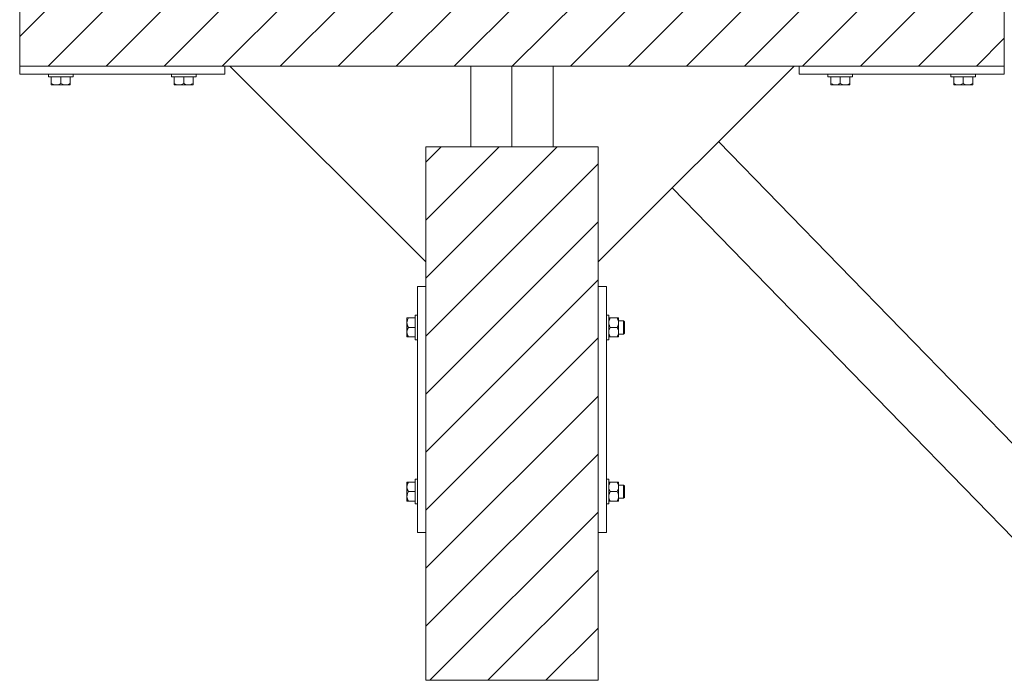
# Model space of a CAD drawing. Header units: millimetres. Extents: x -1413 to 6997, y -739331 to -733391.
# Tile 38 of 47: x 5525 to 5765, y -734962 to -734801. Entities that reach past the tile are written whole.
import ezdxf

# ---------------------------------------------------------------- set-up
doc = ezdxf.new("R2010")
doc.units = ezdxf.units.MM
doc.header["$MEASUREMENT"] = 0
for name, color, linetype, lineweight in [('Side Cradle Blocks', 7, 'Continuous', 0), ('Side Cradle Stbd', 7, 'Continuous', 0), ('Side Slip Cradle Stbd', 7, 'Continuous', 0)]:
    doc.layers.add(name, color=color, linetype=linetype, lineweight=lineweight)

# ---------------------------------------------------------------- blocks, each defined once
blk = doc.blocks.new('*U59')
at = {"linetype": 'Continuous', "lineweight": 0}
h = blk.add_hatch(dxfattribs=at)
h.set_pattern_fill('HATCH', color=30, style=0, pattern_type=2)
h.set_pattern_definition([(45, (2854.590769, 1592.003684), (-7.071067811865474, 7.071067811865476), [])])
h.paths.add_polyline_path([(2973.367722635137, 1548.169366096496), (2973.367722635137, 1549.482636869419), (2973.367722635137, 1569.4829615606), (2973.367722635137, 1576.783080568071), (2973.367722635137, 1580.783145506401), (2973.367722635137, 1606.78357248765), (2973.367722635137, 1610.783637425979), (2973.367722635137, 1617.970506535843), (2973.367722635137, 1637.970831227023), (2973.367722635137, 1639.170857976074), (2933.126881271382, 1639.170850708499), (2923.366910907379, 1639.170851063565), (2922.223506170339, 1639.170851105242), (2863.422558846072, 1639.17085324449), (2853.36577448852, 1639.170853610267), (2843.308990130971, 1639.17085397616), (2784.508042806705, 1639.170856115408), (2783.364638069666, 1639.170856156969), (2733.36382634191, 1639.170857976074), (2733.36382634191, 1637.970831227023), (2733.36382634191, 1617.970506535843), (2733.36382634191, 1610.783637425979), (2733.36382634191, 1606.78357248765), (2733.363826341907, 1580.783145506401), (2733.363826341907, 1576.783080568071), (2733.363826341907, 1569.4829615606), (2733.363826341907, 1549.482636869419), (2733.363826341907, 1548.169373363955), (2783.364638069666, 1548.169373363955), (2784.621286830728, 1548.169373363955), (2843.308990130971, 1548.169373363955), (2853.36577448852, 1548.169373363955), (2863.422558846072, 1548.169373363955), (2922.110262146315, 1548.169373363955), (2923.366910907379, 1548.169373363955), (2933.126881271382, 1548.169373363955)])
h = blk.add_hatch(dxfattribs=at)
h.set_pattern_fill('HATCH', color=30, style=0, pattern_type=2)
h.set_pattern_definition([(45, (2858.642841, 1494.718062), (-7.071067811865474, 7.071067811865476), [])])
h.paths.add_polyline_path([(2874.366115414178, 1494.453432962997), (2874.366115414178, 1500.425226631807), (2874.366115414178, 1528.45398493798), (2863.422558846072, 1528.45398493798), (2853.36577448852, 1528.45398493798), (2843.308990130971, 1528.45398493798), (2832.365433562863, 1528.45398493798), (2832.365433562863, 1500.425226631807), (2832.365433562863, 1494.453432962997), (2832.365433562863, 1434.452458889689), (2832.365433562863, 1398.451874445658), (2833.365449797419, 1398.451874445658), (2853.36577448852, 1398.451874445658), (2873.366099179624, 1398.451874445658), (2874.366115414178, 1398.451874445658), (2874.366115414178, 1434.452458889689)])
at = {"color": 30, "linetype": 'Continuous', "lineweight": 0, "flags": 128}
blk.add_lwpolyline([(2733.363826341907, 1569.4829615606), (2733.363826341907, 1549.482636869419), (2733.363826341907, 1548.169373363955), (2783.364638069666, 1548.169373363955), (2784.621286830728, 1548.169373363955), (2843.308990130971, 1548.169373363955), (2853.36577448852, 1548.169373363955), (2863.422558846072, 1548.169373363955), (2922.110262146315, 1548.169373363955), (2923.366910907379, 1548.169373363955), (2933.126881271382, 1548.169373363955), (2973.367722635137, 1548.169366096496), (2973.367722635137, 1548.169366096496), (2973.367722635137, 1549.482636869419), (2973.367722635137, 1569.4829615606)], dxfattribs=at)
blk.add_lwpolyline([(2874.366115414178, 1494.453432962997), (2874.366115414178, 1500.425226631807), (2874.366115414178, 1528.45398493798), (2863.422558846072, 1528.45398493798), (2853.36577448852, 1528.45398493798), (2843.308990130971, 1528.45398493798), (2832.365433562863, 1528.45398493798), (2832.365433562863, 1500.425226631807), (2832.365433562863, 1494.453432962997), (2832.365433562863, 1434.452458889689), (2832.365433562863, 1398.451874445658), (2833.365449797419, 1398.451874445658), (2853.36577448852, 1398.451874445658), (2873.366099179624, 1398.451874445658), (2874.366115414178, 1398.451874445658), (2874.366115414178, 1434.452458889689), (2874.366115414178, 1494.453432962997)], close=True, dxfattribs=at)
at = {"layer": 'Side Cradle Blocks', "color": 7, "linetype": 'Continuous', "lineweight": 0}
for p, q in [((2733.363826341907, 1548.169373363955), (2733.363826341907, 1639.170850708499)), ((2973.367722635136, 1639.170850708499), (2973.367722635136, 1548.169373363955)), ((2933.126881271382, 1548.169373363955), (2733.363826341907, 1548.169373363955)), ((2733.36382634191, 1548.169366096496), (2733.36382634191, 1546.169340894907)), ((2783.364638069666, 1546.169340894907), (2783.364638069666, 1548.169366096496)), ((2923.366910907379, 1546.169340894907), (2923.366910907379, 1548.169366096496)), ((2973.367722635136, 1548.169373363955), (2933.126881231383, 1548.169373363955)), ((2973.367722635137, 1548.169366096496), (2973.367722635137, 1546.169340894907)), ((2733.36382634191, 1546.169340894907), (2783.364638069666, 1546.169340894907)), ((2933.126881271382, 1546.169340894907), (2923.366910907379, 1546.169340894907)), ((2973.367722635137, 1546.169340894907), (2933.126881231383, 1546.169340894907)), ((2741.047333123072, 1543.927686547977), (2741.047333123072, 1545.569323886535)), ((2741.047333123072, 1543.72592995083), (2741.047333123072, 1543.927686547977)), ((2741.474609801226, 1543.731006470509), (2741.047333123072, 1543.927686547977)), ((2741.163587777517, 1543.569371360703), (2741.185359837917, 1543.569298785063)), ((2741.185399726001, 1543.569298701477), (2741.229005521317, 1543.569371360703)), ((2742.205660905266, 1543.569298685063), (2741.592450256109, 1543.569298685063)), ((2741.617302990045, 1543.569371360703), (2741.592488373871, 1543.569298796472)), ((2742.205832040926, 1543.569298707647), (2742.754434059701, 1543.569371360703)), ((2743.363988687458, 1543.927686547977), (2742.932373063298, 1543.719326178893)), ((2744.51205762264, 1545.569331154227), (2743.363988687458, 1545.569331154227)), ((2743.363988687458, 1543.927686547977), (2743.363988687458, 1545.569322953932)), ((2743.791265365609, 1543.731006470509), (2743.363988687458, 1543.927686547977)), ((2744.522316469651, 1543.569298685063), (2743.771049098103, 1543.569298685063)), ((2743.973543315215, 1543.569371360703), (2744.522230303, 1543.569298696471)), ((2745.680644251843, 1543.927686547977), (2745.249028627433, 1543.719326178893)), ((2745.680644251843, 1543.569298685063), (2745.542587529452, 1543.569298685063)), ((2745.5643895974, 1543.569371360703), (2745.542609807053, 1543.569298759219)), ((2745.680644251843, 1545.569323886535), (2745.680644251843, 1543.927686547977)), ((2745.680644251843, 1543.617458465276), (2745.680644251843, 1543.569298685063)), ((2771.047820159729, 1545.569323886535), (2771.047820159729, 1543.927686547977)), ((2771.047820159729, 1543.927686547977), (2771.479435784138, 1543.719326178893)), ((2771.047820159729, 1543.617458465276), (2771.047820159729, 1543.569298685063)), ((2771.047820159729, 1543.569298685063), (2771.185876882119, 1543.569298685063)), ((2771.185854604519, 1543.569298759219), (2771.164074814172, 1543.569371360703)), ((2772.206147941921, 1543.569298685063), (2772.957415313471, 1543.569298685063)), ((2772.206234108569, 1543.569298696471), (2772.754921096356, 1543.569371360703)), ((2772.21640678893, 1545.569331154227), (2773.364475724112, 1545.569331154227)), ((2772.937199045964, 1543.731006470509), (2773.364475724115, 1543.927686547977)), ((2773.364475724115, 1543.927686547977), (2773.364475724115, 1545.569322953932)), ((2773.364475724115, 1543.927686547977), (2773.796091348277, 1543.719326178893)), ((2773.974030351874, 1543.569371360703), (2774.522632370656, 1543.569298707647)), ((2774.522803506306, 1543.569298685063), (2775.136014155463, 1543.569298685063)), ((2775.135976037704, 1543.569298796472), (2775.11116142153, 1543.569371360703)), ((2775.253854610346, 1543.731006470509), (2775.681131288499, 1543.927686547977)), ((2775.499458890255, 1543.569371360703), (2775.54306468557, 1543.569298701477)), ((2775.564876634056, 1543.569371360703), (2775.543104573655, 1543.569298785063)), ((2775.681131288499, 1543.927686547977), (2775.681131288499, 1545.569323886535)), ((2775.681131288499, 1543.72592995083), (2775.681131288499, 1543.927686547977)), ((2931.050417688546, 1543.927686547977), (2931.050417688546, 1545.569323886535)), ((2931.050417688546, 1543.72592995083), (2931.050417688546, 1543.927686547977)), ((2931.477694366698, 1543.731006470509), (2931.050417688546, 1543.927686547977)), ((2931.166672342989, 1543.569371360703), (2931.188444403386, 1543.569298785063)), ((2931.188484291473, 1543.569298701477), (2931.232090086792, 1543.569371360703)), ((2932.208745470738, 1543.569298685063), (2931.595534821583, 1543.569298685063)), ((2931.620387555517, 1543.569371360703), (2931.595572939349, 1543.569298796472)), ((2932.208916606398, 1543.569298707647), (2932.757518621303, 1543.569371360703)), ((2933.126881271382, 1543.811735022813), (2932.935457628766, 1543.719326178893)), ((2933.367073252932, 1545.569331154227), (2933.126881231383, 1545.569331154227)), ((2933.367073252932, 1543.927686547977), (2933.126881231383, 1543.811735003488)), ((2933.126881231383, 1543.569298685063), (2933.774133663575, 1543.569298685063)), ((2934.515142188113, 1545.569331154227), (2933.367073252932, 1545.569331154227)), ((2933.367073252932, 1543.927686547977), (2933.367073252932, 1545.569322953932)), ((2933.79434993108, 1543.731006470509), (2933.367073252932, 1543.927686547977)), ((2934.525401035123, 1543.569298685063), (2933.774133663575, 1543.569298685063)), ((2933.976627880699, 1543.569371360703), (2934.525314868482, 1543.569298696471)), ((2935.683728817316, 1543.927686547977), (2935.252113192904, 1543.719326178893)), ((2935.683728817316, 1543.569298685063), (2935.545672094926, 1543.569298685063)), ((2935.567474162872, 1543.569371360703), (2935.545694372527, 1543.569298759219)), ((2935.683728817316, 1545.569323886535), (2935.683728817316, 1543.927686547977)), ((2935.683728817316, 1543.617458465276), (2935.683728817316, 1543.569298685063)), ((2961.050904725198, 1545.569323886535), (2961.050904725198, 1543.927686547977)), ((2961.050904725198, 1543.927686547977), (2961.482520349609, 1543.719326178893)), ((2961.050904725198, 1543.617458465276), (2961.050904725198, 1543.569298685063)), ((2961.050904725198, 1543.569298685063), (2961.188961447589, 1543.569298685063)), ((2961.188939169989, 1543.569298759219), (2961.167159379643, 1543.569371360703)), ((2962.209232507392, 1543.569298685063), (2962.96049987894, 1543.569298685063)), ((2962.20931867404, 1543.569298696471), (2962.758005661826, 1543.569371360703)), ((2962.219491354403, 1545.569331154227), (2963.367560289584, 1545.569331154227)), ((2962.940283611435, 1543.731006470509), (2963.367560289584, 1543.927686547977)), ((2963.367560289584, 1543.927686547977), (2963.367560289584, 1545.569322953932)), ((2963.367560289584, 1543.927686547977), (2963.799175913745, 1543.719326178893)), ((2963.977114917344, 1543.569371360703), (2964.525716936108, 1543.569298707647)), ((2964.525888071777, 1543.569298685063), (2965.139098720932, 1543.569298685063)), ((2965.139060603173, 1543.569298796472), (2965.114245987, 1543.569371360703)), ((2965.256939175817, 1543.731006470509), (2965.684215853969, 1543.927686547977)), ((2965.502543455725, 1543.569371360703), (2965.546149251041, 1543.569298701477)), ((2965.567961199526, 1543.569371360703), (2965.546189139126, 1543.569298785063)), ((2965.684215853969, 1543.927686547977), (2965.684215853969, 1545.569323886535)), ((2965.684215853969, 1543.72592995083), (2965.684215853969, 1543.927686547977)), ((2832.365433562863, 1398.451874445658), (2832.365433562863, 1528.45398493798)), ((2832.365433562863, 1528.45398493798), (2874.366115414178, 1528.45398493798)), ((2874.366115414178, 1528.45398493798), (2874.366115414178, 1398.451874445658)), ((2832.365426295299, 1494.453432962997), (2830.365401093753, 1494.453432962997)), ((2830.365401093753, 1494.453432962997), (2830.365401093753, 1434.452458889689)), ((2874.366122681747, 1494.453432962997), (2876.366147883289, 1494.453432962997)), ((2876.366147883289, 1494.453432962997), (2876.366147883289, 1434.452458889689)), ((2827.765431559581, 1486.653671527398), (2827.765358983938, 1486.631899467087)), ((2827.765358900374, 1486.631859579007), (2827.765431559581, 1486.588253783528)), ((2827.765358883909, 1485.611598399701), (2827.765358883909, 1486.224809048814)), ((2827.765431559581, 1486.199956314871), (2827.765358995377, 1486.224770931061)), ((2827.921990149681, 1486.769926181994), (2828.123746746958, 1486.769926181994)), ((2827.927066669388, 1486.342649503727), (2828.123746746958, 1486.769926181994)), ((2828.123746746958, 1486.769926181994), (2829.765384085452, 1486.769926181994)), ((2876.966164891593, 1486.634049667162), (2876.966230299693, 1486.653671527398)), ((2877.009873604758, 1486.003192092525), (2876.966164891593, 1485.611663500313)), ((2876.966230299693, 1486.063906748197), (2876.966224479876, 1486.053303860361)), ((2877.122788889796, 1486.769926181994), (2877.324545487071, 1486.769926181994)), ((2878.999377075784, 1486.769926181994), (2877.324545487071, 1486.769926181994)), ((2878.999377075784, 1486.769926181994), (2879.196057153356, 1486.342649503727)), ((2879.357764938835, 1486.769926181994), (2879.322813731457, 1486.769926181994)), ((2879.357764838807, 1486.631899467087), (2879.357692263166, 1486.653671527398)), ((2879.357692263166, 1486.063906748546), (2879.357698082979, 1486.053303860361)), ((2879.357764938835, 1485.611598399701), (2879.357764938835, 1486.224809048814)), ((2827.765358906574, 1485.611427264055), (2827.765431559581, 1485.062825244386)), ((2827.765358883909, 1483.294942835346), (2827.765358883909, 1484.046210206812)), ((2827.765431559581, 1483.843715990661), (2827.765358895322, 1483.295029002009)), ((2828.123746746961, 1484.453270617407), (2827.915386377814, 1484.884886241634)), ((2827.927066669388, 1484.025993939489), (2828.123746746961, 1484.453270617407)), ((2828.123746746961, 1484.453270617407), (2829.765383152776, 1484.453270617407)), ((2829.765391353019, 1483.305201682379), (2829.765391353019, 1484.453270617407)), ((2877.009873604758, 1483.68653652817), (2876.966164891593, 1483.295007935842)), ((2877.116185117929, 1484.884886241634), (2877.324545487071, 1484.453270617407)), ((2877.324545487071, 1484.453270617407), (2878.999377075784, 1484.453270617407)), ((2878.999377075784, 1484.453270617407), (2879.196057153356, 1484.025993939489)), ((2879.221445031, 1484.913281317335), (2879.33281234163, 1485.316341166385)), ((2879.357764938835, 1485.611598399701), (2879.357764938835, 1484.860331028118)), ((2879.357764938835, 1483.294942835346), (2879.357764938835, 1482.681732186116)), ((2880.566216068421, 1483.321881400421), (2880.566216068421, 1483.84096718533)), ((2880.766219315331, 1483.463305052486), (2880.766219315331, 1483.917505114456)), ((2827.765358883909, 1482.136615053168), (2827.765358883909, 1482.274671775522)), ((2827.765431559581, 1482.252869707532), (2827.765358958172, 1482.274649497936)), ((2827.813518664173, 1482.136615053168), (2827.765358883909, 1482.136615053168)), ((2828.123746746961, 1482.136615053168), (2827.915386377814, 1482.568230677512)), ((2829.76538408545, 1482.136615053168), (2828.123746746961, 1482.136615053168)), ((2876.966230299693, 1482.252869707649), (2876.966164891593, 1482.272491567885)), ((2877.014317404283, 1482.136615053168), (2876.966164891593, 1482.136615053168)), ((2876.966224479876, 1482.853237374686), (2876.966230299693, 1482.842634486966)), ((2877.116185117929, 1482.568230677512), (2877.324545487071, 1482.136615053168)), ((2877.324545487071, 1482.136615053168), (2878.999377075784, 1482.136615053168)), ((2879.201133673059, 1482.136615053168), (2878.999377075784, 1482.136615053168)), ((2879.201133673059, 1482.136615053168), (2879.208800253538, 1482.136615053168)), ((2879.221445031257, 1482.596625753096), (2879.332812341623, 1482.999685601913)), ((2879.357692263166, 1482.8426344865), (2879.357698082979, 1482.853237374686)), ((2879.357692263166, 1482.252869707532), (2879.357764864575, 1482.274649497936)), ((2827.765358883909, 1446.769276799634), (2827.765358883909, 1446.631220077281)), ((2827.813518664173, 1446.769276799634), (2827.765358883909, 1446.769276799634)), ((2827.765358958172, 1446.631242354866), (2827.765431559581, 1446.65302214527)), ((2827.765358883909, 1445.610949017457), (2827.765358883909, 1444.859681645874)), ((2827.765358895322, 1445.610862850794), (2827.765431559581, 1445.062175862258)), ((2828.123746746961, 1446.769276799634), (2827.915386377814, 1446.337661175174)), ((2827.927066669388, 1444.87989791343), (2828.123746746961, 1444.452621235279)), ((2829.76538408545, 1446.769276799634), (2828.123746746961, 1446.769276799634)), ((2829.765391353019, 1445.60069017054), (2829.765391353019, 1444.452621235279)), ((2877.014317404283, 1446.769276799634), (2876.966164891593, 1446.769276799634)), ((2876.966230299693, 1446.65302214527), (2876.966164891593, 1446.633400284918)), ((2877.009873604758, 1445.219355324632), (2876.966164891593, 1445.610883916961)), ((2876.966230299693, 1446.063257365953), (2876.966224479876, 1446.052654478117)), ((2877.116185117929, 1446.337661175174), (2877.324545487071, 1446.769276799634)), ((2877.324545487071, 1446.769276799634), (2878.999377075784, 1446.769276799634)), ((2878.999377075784, 1446.769276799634), (2879.201133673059, 1446.769276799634)), ((2878.999377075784, 1444.452621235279), (2879.196057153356, 1444.87989791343)), ((2879.201133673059, 1446.769276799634), (2879.208800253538, 1446.769276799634)), ((2879.221445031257, 1446.309266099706), (2879.332812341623, 1445.906206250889)), ((2879.357692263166, 1446.65302214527), (2879.357764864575, 1446.631242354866)), ((2879.357698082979, 1446.052654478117), (2879.357692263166, 1446.063257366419)), ((2879.357764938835, 1445.610949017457), (2879.357764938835, 1446.224159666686)), ((2880.566216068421, 1445.584010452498), (2880.566216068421, 1445.064924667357)), ((2880.766219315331, 1445.442586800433), (2880.766219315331, 1444.988386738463)), ((2827.765431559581, 1443.843066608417), (2827.765358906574, 1443.294464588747)), ((2827.765358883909, 1443.294293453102), (2827.765358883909, 1442.681082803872)), ((2827.765358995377, 1442.681120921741), (2827.765431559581, 1442.705935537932)), ((2828.123746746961, 1444.452621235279), (2827.915386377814, 1444.021005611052)), ((2827.927066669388, 1442.563242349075), (2828.123746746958, 1442.135965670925)), ((2828.123746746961, 1444.452621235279), (2829.765383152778, 1444.452621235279)), ((2877.009873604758, 1442.902699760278), (2876.966164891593, 1443.294228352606)), ((2876.966224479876, 1442.852587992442), (2876.966230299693, 1442.841985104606)), ((2877.116185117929, 1444.021005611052), (2877.324545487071, 1444.452621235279)), ((2877.324545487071, 1444.452621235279), (2878.999377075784, 1444.452621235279)), ((2878.999377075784, 1442.135965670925), (2879.196057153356, 1442.563242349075)), ((2879.221445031, 1443.992610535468), (2879.33281234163, 1443.589550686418)), ((2879.357698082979, 1442.852587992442), (2879.357692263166, 1442.841985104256)), ((2879.357764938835, 1443.294293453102), (2879.357764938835, 1444.045560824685)), ((2879.357764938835, 1443.294293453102), (2879.357764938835, 1442.681082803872)), ((2827.765431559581, 1442.317638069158), (2827.765358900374, 1442.274032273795)), ((2827.765431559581, 1442.252220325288), (2827.765358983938, 1442.273992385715)), ((2827.921990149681, 1442.135965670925), (2828.123746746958, 1442.135965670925)), ((2828.123746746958, 1442.135965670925), (2829.765384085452, 1442.135965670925)), ((2876.966230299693, 1442.252220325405), (2876.966164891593, 1442.271842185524)), ((2877.122788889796, 1442.135965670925), (2877.324545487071, 1442.135965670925)), ((2878.999377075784, 1442.135965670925), (2877.324545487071, 1442.135965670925)), ((2879.357764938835, 1442.135965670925), (2879.322813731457, 1442.135965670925)), ((2879.357692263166, 1442.252220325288), (2879.357764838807, 1442.273992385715)), ((2830.365401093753, 1434.452458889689), (2832.365426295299, 1434.452458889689)), ((2876.366147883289, 1434.452458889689), (2874.366122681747, 1434.452458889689)), ((2874.366115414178, 1398.451874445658), (2832.365433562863, 1398.451874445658))]:
    blk.add_line(p, q, dxfattribs=at)
at = {"layer": 'Side Cradle Blocks', "color": 7, "linetype": 'Continuous', "lineweight": 0, "flags": 128}
for points in [[(2743.363988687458, 1545.569331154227), (2742.215919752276, 1545.569331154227), (2741.242633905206, 1545.569331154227), (2740.592305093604, 1545.569331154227), (2740.363939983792, 1545.569331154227), (2740.363939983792, 1546.169333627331)], [(2746.364037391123, 1546.169333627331), (2746.364037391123, 1545.569331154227), (2746.135672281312, 1545.569331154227), (2745.485343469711, 1545.569331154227), (2744.51205762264, 1545.569331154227)], [(2772.21640678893, 1545.569331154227), (2771.243120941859, 1545.569331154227), (2770.592792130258, 1545.569331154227), (2770.364427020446, 1545.569331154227), (2770.364427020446, 1546.169333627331)], [(2776.364524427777, 1546.169333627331), (2776.364524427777, 1545.569331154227), (2776.136159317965, 1545.569331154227), (2775.485830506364, 1545.569331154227), (2774.512544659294, 1545.569331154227), (2773.364475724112, 1545.569331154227)], [(2933.126881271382, 1545.569331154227), (2932.219004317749, 1545.569331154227), (2931.245718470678, 1545.569331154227), (2930.595389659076, 1545.569331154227), (2930.367024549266, 1545.569331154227), (2930.367024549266, 1546.169333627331)], [(2936.367121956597, 1546.169333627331), (2936.367121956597, 1545.569331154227), (2936.138756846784, 1545.569331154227), (2935.488428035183, 1545.569331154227), (2934.515142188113, 1545.569331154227)], [(2962.219491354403, 1545.569331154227), (2961.246205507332, 1545.569331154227), (2960.59587669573, 1545.569331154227), (2960.367511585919, 1545.569331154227), (2960.367511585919, 1546.169333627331)], [(2966.367608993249, 1546.169333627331), (2966.367608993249, 1545.569331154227), (2966.139243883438, 1545.569331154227), (2965.488915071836, 1545.569331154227), (2964.515629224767, 1545.569331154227), (2963.367560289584, 1545.569331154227)], [(2741.047333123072, 1543.72592995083), (2741.047333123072, 1543.718687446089), (2741.047333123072, 1543.604249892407), (2741.047333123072, 1543.569298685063), (2741.185389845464, 1543.569298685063), (2741.592450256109, 1543.569298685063)], [(2741.474609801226, 1543.731006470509), (2741.605693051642, 1543.670667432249), (2741.814067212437, 1543.613014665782), (2742.205660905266, 1543.569298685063), (2742.354028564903, 1543.575624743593), (2742.500918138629, 1543.59425128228), (2742.903977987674, 1543.705618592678), (2742.932373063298, 1543.719326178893)], [(2742.205660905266, 1543.569298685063), (2742.956928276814, 1543.569298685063), (2743.771049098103, 1543.569298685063)], [(2743.791265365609, 1543.731006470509), (2743.922348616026, 1543.670667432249), (2744.130722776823, 1543.613014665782), (2744.522316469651, 1543.569298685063), (2744.670684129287, 1543.575624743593), (2744.817573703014, 1543.59425128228), (2745.22063355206, 1543.705618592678), (2745.249028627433, 1543.719326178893)], [(2744.522244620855, 1543.569298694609), (2744.522316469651, 1543.569298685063), (2745.135527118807, 1543.569298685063), (2745.542587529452, 1543.569298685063)], [(2745.680644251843, 1543.617458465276), (2745.680644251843, 1543.718263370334), (2745.680644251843, 1543.72592995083), (2745.680644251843, 1543.927686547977)], [(2771.047820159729, 1543.927686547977), (2771.047820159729, 1543.72592995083), (2771.047820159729, 1543.718263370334), (2771.047820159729, 1543.617458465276)], [(2771.185876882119, 1543.569298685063), (2771.592937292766, 1543.569298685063), (2772.206147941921, 1543.569298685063), (2772.206219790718, 1543.569298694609)], [(2771.479435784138, 1543.719326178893), (2771.507830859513, 1543.705618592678), (2771.910890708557, 1543.59425128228), (2772.057780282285, 1543.575624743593), (2772.206147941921, 1543.569298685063), (2772.59774163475, 1543.613014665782), (2772.806115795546, 1543.670667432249), (2772.937199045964, 1543.731006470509)], [(2772.957415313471, 1543.569298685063), (2773.771536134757, 1543.569298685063), (2774.522803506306, 1543.569298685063)], [(2773.796091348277, 1543.719326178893), (2773.824486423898, 1543.705618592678), (2774.227546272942, 1543.59425128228), (2774.374435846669, 1543.575624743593), (2774.522803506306, 1543.569298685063), (2774.914397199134, 1543.613014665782), (2775.122771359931, 1543.670667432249), (2775.253854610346, 1543.731006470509)], [(2775.136014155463, 1543.569298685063), (2775.543074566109, 1543.569298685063), (2775.681131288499, 1543.569298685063), (2775.681131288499, 1543.604249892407), (2775.681131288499, 1543.718687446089), (2775.681131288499, 1543.72592995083)], [(2931.050417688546, 1543.72592995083), (2931.050417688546, 1543.718687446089), (2931.050417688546, 1543.604249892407), (2931.050417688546, 1543.569298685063), (2931.188474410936, 1543.569298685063), (2931.595534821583, 1543.569298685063)], [(2931.477694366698, 1543.731006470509), (2931.608777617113, 1543.670667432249), (2931.817151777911, 1543.613014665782), (2932.208745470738, 1543.569298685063), (2932.357113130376, 1543.575624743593), (2932.504002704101, 1543.59425128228), (2932.907062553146, 1543.705618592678), (2932.935457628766, 1543.719326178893)], [(2932.208745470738, 1543.569298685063), (2932.960012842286, 1543.569298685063), (2933.126881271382, 1543.569298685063)], [(2933.79434993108, 1543.731006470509), (2933.925433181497, 1543.670667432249), (2934.133807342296, 1543.613014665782), (2934.525401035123, 1543.569298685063), (2934.67376869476, 1543.575624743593), (2934.820658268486, 1543.59425128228), (2935.223718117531, 1543.705618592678), (2935.252113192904, 1543.719326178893)], [(2934.525329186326, 1543.569298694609), (2934.525401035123, 1543.569298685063), (2935.138611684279, 1543.569298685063), (2935.545672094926, 1543.569298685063)], [(2935.683728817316, 1543.617458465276), (2935.683728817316, 1543.718263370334), (2935.683728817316, 1543.72592995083), (2935.683728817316, 1543.927686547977)], [(2961.050904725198, 1543.927686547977), (2961.050904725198, 1543.72592995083), (2961.050904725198, 1543.718263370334), (2961.050904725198, 1543.617458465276)], [(2961.188961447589, 1543.569298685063), (2961.596021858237, 1543.569298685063), (2962.209232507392, 1543.569298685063), (2962.209304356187, 1543.569298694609)], [(2961.482520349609, 1543.719326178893), (2961.510915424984, 1543.705618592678), (2961.913975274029, 1543.59425128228), (2962.060864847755, 1543.575624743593), (2962.209232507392, 1543.569298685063), (2962.600826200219, 1543.613014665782), (2962.809200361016, 1543.670667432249), (2962.940283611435, 1543.731006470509)], [(2962.96049987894, 1543.569298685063), (2963.774620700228, 1543.569298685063), (2964.525888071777, 1543.569298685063)], [(2963.799175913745, 1543.719326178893), (2963.827570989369, 1543.705618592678), (2964.230630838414, 1543.59425128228), (2964.377520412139, 1543.575624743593), (2964.525888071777, 1543.569298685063), (2964.917481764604, 1543.613014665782), (2965.125855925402, 1543.670667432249), (2965.256939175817, 1543.731006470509)], [(2965.139098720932, 1543.569298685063), (2965.54615913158, 1543.569298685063), (2965.684215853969, 1543.569298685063), (2965.684215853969, 1543.604249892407), (2965.684215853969, 1543.718687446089), (2965.684215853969, 1543.72592995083)], [(2827.921990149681, 1486.769926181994), (2827.914747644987, 1486.769926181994), (2827.800310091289, 1486.769926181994), (2827.765358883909, 1486.769926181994), (2827.765358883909, 1486.631869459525), (2827.765358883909, 1486.224809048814)], [(2827.927066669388, 1486.342649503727), (2827.866727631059, 1486.211566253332), (2827.809074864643, 1486.003192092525), (2827.765358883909, 1485.611598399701), (2827.771684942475, 1485.463230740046), (2827.79031148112, 1485.316341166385), (2827.90167879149, 1484.913281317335), (2827.915386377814, 1484.884886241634)], [(2829.765391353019, 1484.453270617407), (2829.765391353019, 1485.601339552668), (2829.765391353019, 1486.574625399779), (2829.76539135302, 1487.22495421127), (2829.76539135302, 1487.453319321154), (2830.365393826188, 1487.453319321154)], [(2876.366155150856, 1487.453319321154), (2876.966157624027, 1487.453319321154), (2876.966157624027, 1487.22495421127), (2876.966157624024, 1486.574625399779), (2876.966157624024, 1485.601339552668), (2876.966157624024, 1484.453270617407), (2876.966157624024, 1483.305201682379), (2876.966157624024, 1482.331915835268), (2876.966157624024, 1481.681587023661), (2876.966157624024, 1481.453221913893), (2876.366155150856, 1481.453221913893)], [(2877.122788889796, 1486.769926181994), (2877.115546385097, 1486.769926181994), (2877.001108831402, 1486.769926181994), (2876.966164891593, 1486.769926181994)], [(2877.009873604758, 1486.003192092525), (2877.067526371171, 1486.211566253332), (2877.127865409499, 1486.342649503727), (2877.324545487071, 1486.769926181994)], [(2878.999377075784, 1486.769926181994), (2879.201133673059, 1486.769926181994), (2879.208376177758, 1486.769926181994), (2879.322813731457, 1486.769926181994)], [(2879.196057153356, 1486.342649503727), (2879.256396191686, 1486.211566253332), (2879.314048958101, 1486.003192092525), (2879.357764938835, 1485.611598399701), (2879.351438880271, 1485.463230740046), (2879.33281234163, 1485.316341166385)], [(2879.307592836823, 1486.769926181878), (2879.307592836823, 1486.769926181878), (2879.357304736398, 1486.769926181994), (2879.357304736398, 1486.769926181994)], [(2879.357764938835, 1486.769926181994), (2879.357764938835, 1486.631869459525), (2879.357764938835, 1486.224809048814)], [(2879.357772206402, 1486.053296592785), (2880.566216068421, 1486.053296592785), (2880.766219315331, 1485.853293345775), (2880.766219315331, 1485.74672296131), (2880.766219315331, 1485.44323618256), (2880.766219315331, 1484.989036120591), (2880.766219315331, 1484.453270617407), (2880.766219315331, 1483.917505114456)], [(2880.566216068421, 1486.053296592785), (2880.566216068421, 1485.931501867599), (2880.566216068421, 1485.584659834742), (2880.566216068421, 1485.065574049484), (2880.566216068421, 1484.453270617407), (2880.566216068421, 1483.84096718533)], [(2827.765358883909, 1485.611598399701), (2827.765358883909, 1484.860331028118), (2827.765358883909, 1484.046210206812)], [(2827.927066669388, 1484.025993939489), (2827.866727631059, 1483.894910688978), (2827.809074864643, 1483.68653652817), (2827.765358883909, 1483.294942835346), (2827.771684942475, 1483.146575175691), (2827.79031148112, 1482.999685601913), (2827.90167879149, 1482.596625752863), (2827.915386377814, 1482.568230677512)], [(2827.765358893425, 1483.295014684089), (2827.765358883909, 1483.294942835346), (2827.765358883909, 1482.681732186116), (2827.765358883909, 1482.274671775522)], [(2830.365393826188, 1481.453221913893), (2829.765391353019, 1481.453221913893), (2829.765391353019, 1481.681587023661), (2829.765391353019, 1482.331915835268), (2829.765391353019, 1483.305201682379)], [(2877.116185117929, 1484.884886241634), (2877.102477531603, 1484.913281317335), (2876.991110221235, 1485.316341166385), (2876.972483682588, 1485.463230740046), (2876.966164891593, 1485.61142795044)], [(2877.116185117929, 1482.568230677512), (2877.102477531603, 1482.596625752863), (2876.991110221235, 1482.999685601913), (2876.972483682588, 1483.146575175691), (2876.966164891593, 1483.294772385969)], [(2877.009873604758, 1483.68653652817), (2877.067526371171, 1483.894910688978), (2877.127865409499, 1484.025993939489), (2877.324545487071, 1484.453270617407)], [(2879.221445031, 1484.913281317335), (2879.207737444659, 1484.884886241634), (2878.999377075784, 1484.453270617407)], [(2879.196057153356, 1484.025993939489), (2879.256396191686, 1483.894910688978), (2879.314048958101, 1483.68653652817), (2879.357764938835, 1483.294942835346), (2879.351438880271, 1483.146575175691), (2879.332812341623, 1482.999685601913)], [(2879.357764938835, 1483.294942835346), (2879.357764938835, 1484.046210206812), (2879.357764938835, 1484.860331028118)], [(2880.766219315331, 1483.463305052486), (2880.766219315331, 1483.159818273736), (2880.766219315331, 1483.053247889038), (2880.566216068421, 1482.853244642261), (2879.357772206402, 1482.853244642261)], [(2880.566216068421, 1483.321881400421), (2880.566216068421, 1482.975039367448), (2880.566216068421, 1482.853244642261)], [(2827.813518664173, 1482.136615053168), (2827.914323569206, 1482.136615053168), (2827.921990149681, 1482.136615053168), (2828.123746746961, 1482.136615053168)], [(2877.014317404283, 1482.136615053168), (2877.115122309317, 1482.136615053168), (2877.122788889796, 1482.136615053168), (2877.324545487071, 1482.136615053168)], [(2879.221445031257, 1482.596625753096), (2879.207737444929, 1482.568230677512), (2878.999377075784, 1482.136615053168)], [(2879.357764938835, 1482.681732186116), (2879.357764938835, 1482.274671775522), (2879.357764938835, 1482.136615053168), (2879.309605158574, 1482.136615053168), (2879.208800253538, 1482.136615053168)], [(2829.765391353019, 1445.60069017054), (2829.765391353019, 1446.573976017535), (2829.765391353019, 1447.224304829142), (2829.765391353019, 1447.452669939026), (2830.365393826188, 1447.452669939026)], [(2876.366155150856, 1447.452669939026), (2876.966157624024, 1447.452669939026), (2876.966157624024, 1447.224304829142), (2876.966157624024, 1446.573976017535), (2876.966157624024, 1445.60069017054), (2876.966157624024, 1444.452621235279), (2876.966157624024, 1443.304552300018), (2876.966157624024, 1442.331266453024), (2876.966157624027, 1441.680937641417), (2876.966157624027, 1441.452572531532), (2876.366155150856, 1441.452572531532)], [(2827.765358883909, 1446.631220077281), (2827.765358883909, 1446.224159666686), (2827.765358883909, 1445.610949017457), (2827.765358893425, 1445.610877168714)], [(2827.915386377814, 1446.337661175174), (2827.90167879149, 1446.309266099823), (2827.79031148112, 1445.906206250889), (2827.771684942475, 1445.759316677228), (2827.765358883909, 1445.610949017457), (2827.809074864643, 1445.219355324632), (2827.866727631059, 1445.010981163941), (2827.927066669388, 1444.87989791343)], [(2827.765358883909, 1444.859681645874), (2827.765358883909, 1444.045560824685), (2827.765358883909, 1443.294293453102)], [(2828.123746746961, 1446.769276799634), (2827.921990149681, 1446.769276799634), (2827.914323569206, 1446.769276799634), (2827.813518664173, 1446.769276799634)], [(2876.966164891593, 1445.611119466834), (2876.972483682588, 1445.759316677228), (2876.991110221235, 1445.906206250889), (2877.102477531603, 1446.309266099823), (2877.116185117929, 1446.337661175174)], [(2877.324545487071, 1444.452621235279), (2877.127865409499, 1444.87989791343), (2877.067526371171, 1445.010981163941), (2877.009873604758, 1445.219355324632)], [(2877.324545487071, 1446.769276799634), (2877.122788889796, 1446.769276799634), (2877.115122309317, 1446.769276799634), (2877.014317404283, 1446.769276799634)], [(2878.999377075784, 1446.769276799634), (2879.207737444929, 1446.337661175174), (2879.221445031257, 1446.309266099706)], [(2879.332812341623, 1445.906206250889), (2879.351438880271, 1445.759316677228), (2879.357764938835, 1445.610949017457), (2879.314048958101, 1445.219355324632), (2879.256396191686, 1445.010981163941), (2879.196057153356, 1444.87989791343)], [(2879.208800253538, 1446.769276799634), (2879.309605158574, 1446.769276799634), (2879.357764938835, 1446.769276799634), (2879.357764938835, 1446.631220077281), (2879.357764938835, 1446.224159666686)], [(2879.357764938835, 1444.045560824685), (2879.357764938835, 1444.859681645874), (2879.357764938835, 1445.610949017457)], [(2879.357772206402, 1446.052647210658), (2880.566216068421, 1446.052647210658), (2880.766219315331, 1445.852643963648), (2880.766219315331, 1445.746073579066), (2880.766219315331, 1445.442586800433)], [(2880.766219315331, 1444.988386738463), (2880.766219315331, 1444.452621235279), (2880.766219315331, 1443.916855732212), (2880.766219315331, 1443.462655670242), (2880.766219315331, 1443.159168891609), (2880.766219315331, 1443.052598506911), (2880.566216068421, 1442.852595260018), (2879.357772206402, 1442.852595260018)], [(2880.566216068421, 1446.052647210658), (2880.566216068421, 1445.930852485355), (2880.566216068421, 1445.584010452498)], [(2880.566216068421, 1445.064924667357), (2880.566216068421, 1444.452621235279), (2880.566216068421, 1443.840317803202), (2880.566216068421, 1443.321232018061), (2880.566216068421, 1442.974389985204), (2880.566216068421, 1442.852595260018)], [(2827.915386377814, 1444.021005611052), (2827.90167879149, 1443.992610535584), (2827.79031148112, 1443.589550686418), (2827.771684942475, 1443.44266111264), (2827.765358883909, 1443.294293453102), (2827.809074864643, 1442.902699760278), (2827.866727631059, 1442.69432559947), (2827.927066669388, 1442.563242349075)], [(2827.765358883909, 1442.681082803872), (2827.765358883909, 1442.274022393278), (2827.765358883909, 1442.135965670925), (2827.800310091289, 1442.135965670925), (2827.914747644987, 1442.135965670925), (2827.921990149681, 1442.135965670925)], [(2830.365393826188, 1441.452572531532), (2829.76539135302, 1441.452572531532), (2829.76539135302, 1441.680937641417), (2829.765391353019, 1442.331266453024), (2829.765391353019, 1443.304552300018), (2829.765391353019, 1444.452621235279)], [(2876.966164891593, 1443.294463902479), (2876.972483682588, 1443.44266111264), (2876.991110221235, 1443.589550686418), (2877.102477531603, 1443.992610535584), (2877.116185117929, 1444.021005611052)], [(2877.324545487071, 1442.135965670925), (2877.127865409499, 1442.563242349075), (2877.067526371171, 1442.69432559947), (2877.009873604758, 1442.902699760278)], [(2878.999377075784, 1444.452621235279), (2879.207737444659, 1444.021005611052), (2879.221445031, 1443.992610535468)], [(2879.33281234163, 1443.589550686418), (2879.351438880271, 1443.44266111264), (2879.357764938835, 1443.294293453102), (2879.314048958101, 1442.902699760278), (2879.256396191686, 1442.69432559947), (2879.196057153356, 1442.563242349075)], [(2879.357764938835, 1442.681082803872), (2879.357764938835, 1442.274022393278), (2879.357764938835, 1442.135965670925)], [(2876.966164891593, 1442.135965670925), (2877.001108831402, 1442.135965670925), (2877.115546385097, 1442.135965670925), (2877.122788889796, 1442.135965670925)], [(2879.322813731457, 1442.135965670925), (2879.208376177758, 1442.135965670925), (2879.201133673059, 1442.135965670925), (2878.999377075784, 1442.135965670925)]]:
    blk.add_lwpolyline(points, dxfattribs=at)
at = {"layer": 'Side Cradle Stbd', "color": 7, "linetype": 'Continuous', "lineweight": 0, "ltscale": 0.2000032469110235}
for p, q in [((2784.621286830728, 1548.169366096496), (2832.365426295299, 1500.425226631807)), ((2843.308990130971, 1528.453992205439), (2843.308990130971, 1548.169366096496)), ((2863.422558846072, 1528.453992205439), (2863.422558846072, 1548.169366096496)), ((2922.110262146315, 1548.169366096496), (2874.366122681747, 1500.425226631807))]:
    blk.add_line(p, q, dxfattribs=at)
at = {"layer": 'Side Cradle Stbd', "color": 7, "linetype": 'Continuous', "lineweight": 0}
for p, q in [((2853.36577448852, 1548.169366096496), (2853.36577448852, 1528.453992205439)), ((2903.721326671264, 1529.780420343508), (2933.126881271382, 1499.565406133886)), ((2892.406391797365, 1518.465485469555), (2933.126881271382, 1476.624065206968)), ((2933.126881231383, 1499.565406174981), (3244.76126168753, 1179.352529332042)), ((2933.126881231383, 1476.624065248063), (3233.44632681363, 1168.037594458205))]:
    blk.add_line(p, q, dxfattribs=at)

msp = doc.modelspace()

# ---------------------------------------------------------------- block references
at = {"layer": 'Side Slip Cradle Stbd', "color": 7, "linetype": 'Continuous', "lineweight": 0}
msp.add_blockref('*U59', (2791.75, -736360.8500000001), dxfattribs=at)

doc.saveas('drawing.dxf')
